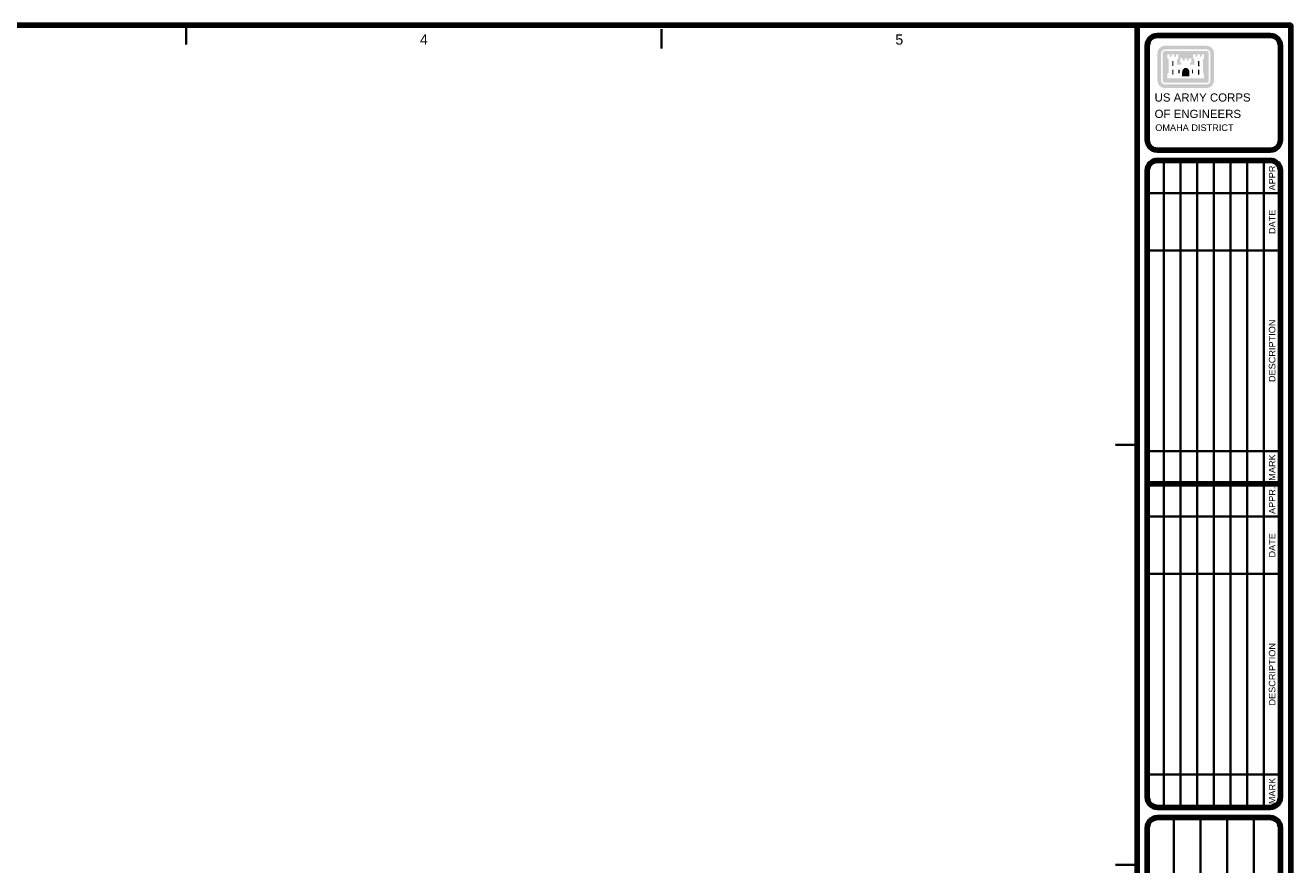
# Model space of a CAD drawing. Extents: x 1.3 to 32.4, y 0.7 to 21.2.
# Tile 4 of 4: x 16.9 to 32.4, y 11 to 21.2. Entities that reach past the tile are written whole.
import ezdxf
from ezdxf.enums import TextEntityAlignment as Align

# ---------------------------------------------------------------- set-up
doc = ezdxf.new("R2010")
doc.units = 0
doc.header["$MEASUREMENT"] = 0
doc.linetypes.add('DGN Style 4', pattern=[0.5171502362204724, 0.2585751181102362, -0.1292875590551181, 0, -0.1292875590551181])
for name, color, linetype, lineweight in [('G-ANNO-SYMB', 7, 'Continuous', 18), ('G-ANNO-TEXT', 7, 'Continuous', 18), ('G-ANNO-TTBL', 7, 'Continuous', 18)]:
    doc.layers.add(name, color=color, linetype=linetype, lineweight=lineweight)
doc.styles.add('Style-Arial', font='ARIAL.TTF')
doc.styles.add('Style-WORKING', font='ARIAL.TTF')

# ---------------------------------------------------------------- blocks, each defined once
blk = doc.blocks.new('*U4')
at = {"layer": 'G-ANNO-SYMB', "linetype": 'Continuous', "lineweight": 18}
h = blk.add_hatch(color=3, dxfattribs=at)
h.paths.add_polyline_path([(-0.2549081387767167, 0.2594696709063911, 0.414213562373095), (-0.3447356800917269, 0.1694597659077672), (-0.344802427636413, -0.1675281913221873, 0.414213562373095), (-0.2547912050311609, -0.2573423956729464), (0.2544928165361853, -0.2574224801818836, 0.414213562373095), (0.3442598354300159, -0.167397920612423), (0.3443871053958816, 0.1695753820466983, 0.414213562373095), (0.2546626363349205, 0.2594042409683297), (-0.2547912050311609, 0.2594042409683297)])
h.paths.add_polyline_path([(-0.2998552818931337, 0.1695753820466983, -0.414213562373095), (-0.2547912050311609, 0.2146056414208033), (0.2544928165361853, 0.214522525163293, -0.414213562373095), (0.2994612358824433, 0.1694597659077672), (0.2994399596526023, -0.1675281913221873, -0.414213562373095), (0.2546626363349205, -0.2125437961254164), (-0.2549081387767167, -0.2124753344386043, -0.414213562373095), (-0.2999370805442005, -0.167397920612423), (-0.2999370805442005, 0.1694597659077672)], flags=16)
h.paths.add_polyline_path([(0.2546626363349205, 0.1948109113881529), (-0.2549081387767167, 0.194813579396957, 0.414213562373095), (-0.2801423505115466, 0.1694597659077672), (-0.2801463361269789, -0.1675281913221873, 0.414213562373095), (-0.2547912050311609, -0.1927490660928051), (0.2544928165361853, -0.1927663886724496, 0.414213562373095), (0.2796665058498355, -0.167397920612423), (0.2797310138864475, 0.1695753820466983, 0.414213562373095)], flags=16)
h.paths.add_polyline_path([(-0.2249254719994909, -0.1375321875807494), (-0.2249254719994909, -0.08509351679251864), (-0.2099926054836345, -0.07016065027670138), (-0.2099926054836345, 0.09479543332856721), (-0.2249254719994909, 0.1097282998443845), (-0.2249254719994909, 0.1545268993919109), (-0.1950597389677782, 0.1545268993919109), (-0.1950597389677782, 0.1246611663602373), (-0.1724868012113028, 0.1246611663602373), (-0.1724868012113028, 0.1545268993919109), (-0.1426210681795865, 0.1545268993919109), (-0.1426210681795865, 0.1246611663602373), (-0.1200481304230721, 0.1246611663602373), (-0.1200481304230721, 0.1545268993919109), (-0.09018239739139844, 0.1545268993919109), (-0.09018239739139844, 0.1097282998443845), (-0.1051152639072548, 0.09479543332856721), (-0.1051152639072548, 0.02742389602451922), (-0.05267659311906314, 0.02742389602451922), (-0.05267659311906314, 0.0458295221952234), (-0.06760945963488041, 0.06076238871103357), (-0.06760945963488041, 0.1059082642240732), (-0.0377437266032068, 0.1059082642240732), (-0.0377437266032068, 0.07569525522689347), (-0.01517078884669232, 0.07569525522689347), (-0.01517078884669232, 0.1059082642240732), (0.0146949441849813, 0.1059082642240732), (0.0146949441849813, 0.07569525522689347), (0.03726788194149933, 0.07569525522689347), (0.03726788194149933, 0.1059082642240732), (0.06713361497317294, 0.1059082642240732), (0.06713361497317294, 0.06076238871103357), (0.05220074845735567, 0.0458295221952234), (0.05220074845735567, 0.02742389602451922), (0.1046394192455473, 0.02742389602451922), (0.1046394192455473, 0.09479543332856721), (0.08970655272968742, 0.1097282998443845), (0.08970655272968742, 0.1545268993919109), (0.1195722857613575, 0.1545268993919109), (0.1195722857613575, 0.1246611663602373), (0.1421452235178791, 0.1246611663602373), (0.1421452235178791, 0.1545268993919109), (0.1720109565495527, 0.1545268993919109), (0.1720109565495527, 0.1246611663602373), (0.1945838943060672, 0.1246611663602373), (0.1945838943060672, 0.1545268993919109), (0.2244496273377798, 0.1545268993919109), (0.2244496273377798, 0.1097282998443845), (0.2095167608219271, 0.09479543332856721), (0.2095167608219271, -0.07016065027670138), (0.2244496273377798, -0.08509351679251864), (0.2244496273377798, -0.1375321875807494)], flags=16)
at = {"layer": 'G-ANNO-SYMB', "linetype": 'Continuous', "lineweight": 18, "extrusion": (0, 0, -1)}
h = blk.add_hatch(color=3, dxfattribs=at)
edge = h.paths.add_edge_path()
edge.add_line((0.04503652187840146, -0.1149592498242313), (0.04503652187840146, -0.06460423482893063))
edge.add_ellipse((0.0002076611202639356, -0.06450933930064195), major_axis=(-1.2056166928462e-17, 0.05429614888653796), ratio=0.8278145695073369, start_angle=270, end_angle=450)
edge.add_line((-0.04456067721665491, -0.06460423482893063), (-0.04456067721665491, -0.1149592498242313))
edge.add_line((-0.04456067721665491, -0.1149592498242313), (0.04503652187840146, -0.1149592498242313))
at = {"layer": 'G-ANNO-SYMB', "color": 3, "linetype": 'Continuous', "lineweight": 18, "flags": 128}
for points in [[(0.1497852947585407, 0.07152794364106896), (0.1504798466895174, 0.07222249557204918)], [(0.1640236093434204, 0.01214375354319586), (0.1647181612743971, 0.01283830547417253)]]:
    blk.add_lwpolyline(points, dxfattribs=at)
at = {"layer": 'G-ANNO-SYMB', "color": 3, "linetype": 'Continuous', "lineweight": 18, "extrusion": (0, 0, -1)}
for points in [[(0.1651940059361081, 0.01214375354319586), (0.1499138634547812, 0.01214375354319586), (0.1651940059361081, 0.07222249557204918), (0.1499138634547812, 0.07222249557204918)], [(-0.1497852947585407, 0.01214375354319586), (-0.1647181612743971, 0.01214375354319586), (-0.1497852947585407, 0.07222249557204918), (-0.1647181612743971, 0.07222249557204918)], [(0.1651940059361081, -0.09273358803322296), (0.1499138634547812, -0.09273358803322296), (0.1651940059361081, -0.03265484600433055), (0.1499138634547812, -0.03265484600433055)], [(0.09018239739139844, -0.03265484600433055), (0.07524953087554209, -0.03265484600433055), (0.09018239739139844, -0.07745344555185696), (0.07524953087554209, -0.07745344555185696)], [(-0.07477368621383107, -0.03265484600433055), (-0.08970655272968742, -0.03265484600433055), (-0.07477368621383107, -0.07745344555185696), (-0.08970655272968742, -0.07745344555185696)], [(-0.1497852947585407, -0.09273358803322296), (-0.1647181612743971, -0.09273358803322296), (-0.1497852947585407, -0.03265484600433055), (-0.1647181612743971, -0.03265484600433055)]]:
    blk.add_solid(points, dxfattribs=at)
blk = doc.blocks.new('coeBorder')
at = {"layer": 'G-ANNO-TTBL', "color": 4, "linetype": 'Continuous', "lineweight": 35}
for p, q in [((17.4, 20.26374995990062), (17.4, 20.49999995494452)), ((23.2, 20.21649996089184), (23.2, 20.45274995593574)), ((29.328125, 18.45000000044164), (29.328125, 18.85000000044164)), ((29.32812503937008, 18.45000000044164), (29.32812503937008, 18.85000000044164)), ((29.53125, 18.45000000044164), (29.53125, 18.85000000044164)), ((29.73437500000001, 18.45000000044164), (29.73437500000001, 18.85000000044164)), ((29.9375, 18.45000000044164), (29.9375, 18.85000000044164)), ((30.140625, 18.45000000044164), (30.140625, 18.85000000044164)), ((30.34375, 18.45000000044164), (30.34375, 18.85000000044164)), ((30.54687500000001, 18.45000000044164), (30.54687500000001, 18.85000000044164)), ((29.125, 18.45000000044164), (29.328125, 18.45000000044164)), ((29.328125, 18.45000000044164), (29.53125, 18.45000000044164)), ((29.328125, 17.75000000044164), (29.328125, 18.45000000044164)), ((29.53125, 18.45000000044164), (29.734375, 18.45000000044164)), ((29.53125, 17.75000000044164), (29.53125, 18.45000000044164)), ((29.73437500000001, 18.45000000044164), (29.9375, 18.45000000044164)), ((29.73437500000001, 17.75000000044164), (29.73437500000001, 18.45000000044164)), ((29.9375, 18.45000000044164), (30.140625, 18.45000000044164)), ((29.9375, 17.75000000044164), (29.9375, 18.45000000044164)), ((30.140625, 18.45000000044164), (30.34375, 18.45000000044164)), ((30.140625, 17.75000000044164), (30.140625, 18.45000000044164)), ((30.34375, 18.45000000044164), (30.546875, 18.45000000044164)), ((30.34375, 17.75000000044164), (30.34375, 18.45000000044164)), ((30.54687500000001, 18.45000000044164), (30.75, 18.45000000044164)), ((30.54687500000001, 17.75000000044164), (30.54687500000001, 18.45000000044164)), ((29.125, 17.75000000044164), (29.328125, 17.75000000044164)), ((29.328125, 15.30000000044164), (29.328125, 17.75000000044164)), ((29.328125, 17.75000000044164), (29.53125, 17.75000000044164)), ((29.53125, 15.30000000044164), (29.53125, 17.75000000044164)), ((29.53125, 17.75000000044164), (29.734375, 17.75000000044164)), ((29.73437500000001, 15.30000000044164), (29.73437500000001, 17.75000000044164)), ((29.73437500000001, 17.75000000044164), (29.9375, 17.75000000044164)), ((29.9375, 15.30000000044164), (29.9375, 17.75000000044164)), ((29.9375, 17.75000000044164), (30.140625, 17.75000000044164)), ((30.140625, 15.30000000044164), (30.140625, 17.75000000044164)), ((30.140625, 17.75000000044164), (30.34375, 17.75000000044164)), ((30.34375, 15.30000000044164), (30.34375, 17.75000000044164)), ((30.34375, 17.75000000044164), (30.546875, 17.75000000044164)), ((30.54687500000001, 15.30000000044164), (30.54687500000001, 17.75000000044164)), ((30.54687500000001, 17.75000000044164), (30.75, 17.75000000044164)), ((29, 15.37499996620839), (28.73619723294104, 15.37499996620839)), ((29.125, 15.30000000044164), (29.328125, 15.30000000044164)), ((29.328125, 14.90000000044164), (29.328125, 15.30000000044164)), ((29.328125, 15.30000000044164), (29.53125, 15.30000000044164)), ((29.53125, 14.90000000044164), (29.53125, 15.30000000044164)), ((29.53125, 15.30000000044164), (29.734375, 15.30000000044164)), ((29.73437500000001, 14.90000000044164), (29.73437500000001, 15.30000000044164)), ((29.73437500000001, 15.30000000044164), (29.9375, 15.30000000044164)), ((29.9375, 14.90000000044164), (29.9375, 15.30000000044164)), ((29.9375, 15.30000000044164), (30.140625, 15.30000000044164)), ((30.140625, 14.90000000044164), (30.140625, 15.30000000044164)), ((30.140625, 15.30000000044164), (30.34375, 15.30000000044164)), ((30.34375, 15.30000000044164), (30.546875, 15.30000000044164)), ((30.34375, 14.90000000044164), (30.34375, 15.30000000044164)), ((30.54687500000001, 14.90000000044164), (30.54687500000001, 15.30000000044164)), ((30.54687500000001, 15.30000000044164), (30.75, 15.30000000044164)), ((29.328125, 14.50000000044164), (29.328125, 14.90000000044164)), ((29.32812503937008, 14.50000000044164), (29.32812503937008, 14.90000000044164)), ((29.53125, 14.50000000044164), (29.53125, 14.90000000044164)), ((29.73437500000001, 14.50000000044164), (29.73437500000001, 14.90000000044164)), ((29.9375, 14.50000000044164), (29.9375, 14.90000000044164)), ((30.140625, 14.50000000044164), (30.140625, 14.90000000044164)), ((30.34375, 14.50000000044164), (30.34375, 14.90000000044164)), ((30.54687500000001, 14.50000000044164), (30.54687500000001, 14.90000000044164)), ((29.125, 14.50000000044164), (29.328125, 14.50000000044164)), ((29.328125, 13.80000000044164), (29.328125, 14.50000000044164)), ((29.328125, 14.50000000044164), (29.53125, 14.50000000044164)), ((29.53125, 13.80000000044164), (29.53125, 14.50000000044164)), ((29.53125, 14.50000000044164), (29.734375, 14.50000000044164)), ((29.73437500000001, 13.80000000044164), (29.73437500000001, 14.50000000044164)), ((29.73437500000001, 14.50000000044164), (29.9375, 14.50000000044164)), ((29.9375, 13.80000000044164), (29.9375, 14.50000000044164)), ((29.9375, 14.50000000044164), (30.140625, 14.50000000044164)), ((30.140625, 13.80000000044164), (30.140625, 14.50000000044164)), ((30.140625, 14.50000000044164), (30.34375, 14.50000000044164)), ((30.34375, 13.80000000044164), (30.34375, 14.50000000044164)), ((30.34375, 14.50000000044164), (30.546875, 14.50000000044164)), ((30.54687500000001, 14.50000000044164), (30.75, 14.50000000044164)), ((30.54687500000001, 13.80000000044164), (30.54687500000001, 14.50000000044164)), ((29.125, 13.80000000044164), (29.328125, 13.80000000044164)), ((29.328125, 11.35000000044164), (29.328125, 13.80000000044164)), ((29.328125, 13.80000000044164), (29.53125, 13.80000000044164)), ((29.53125, 11.35000000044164), (29.53125, 13.80000000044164)), ((29.53125, 13.80000000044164), (29.734375, 13.80000000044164)), ((29.73437500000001, 11.35000000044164), (29.73437500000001, 13.80000000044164)), ((29.73437500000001, 13.80000000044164), (29.9375, 13.80000000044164)), ((29.9375, 11.35000000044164), (29.9375, 13.80000000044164)), ((29.9375, 13.80000000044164), (30.140625, 13.80000000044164)), ((30.140625, 11.35000000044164), (30.140625, 13.80000000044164)), ((30.140625, 13.80000000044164), (30.34375, 13.80000000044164)), ((30.34375, 11.35000000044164), (30.34375, 13.80000000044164)), ((30.34375, 13.80000000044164), (30.546875, 13.80000000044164)), ((30.54687500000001, 13.80000000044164), (30.75, 13.80000000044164)), ((30.54687500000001, 11.35000000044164), (30.54687500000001, 13.80000000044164)), ((29.125, 11.35000000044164), (29.328125, 11.35000000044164)), ((29.328125, 10.95000000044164), (29.328125, 11.35000000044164)), ((29.328125, 11.35000000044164), (29.53125, 11.35000000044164)), ((29.53125, 10.95000000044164), (29.53125, 11.35000000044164)), ((29.53125, 11.35000000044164), (29.734375, 11.35000000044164)), ((29.73437500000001, 10.95000000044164), (29.73437500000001, 11.35000000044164)), ((29.73437500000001, 11.35000000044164), (29.9375, 11.35000000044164)), ((29.9375, 10.95000000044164), (29.9375, 11.35000000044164)), ((29.9375, 11.35000000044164), (30.140625, 11.35000000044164)), ((30.140625, 10.95000000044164), (30.140625, 11.35000000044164)), ((30.140625, 11.35000000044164), (30.34375, 11.35000000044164)), ((30.34375, 10.95000000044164), (30.34375, 11.35000000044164)), ((30.34375, 11.35000000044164), (30.546875, 11.35000000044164)), ((30.54687500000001, 11.35000000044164), (30.75, 11.35000000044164)), ((30.54687500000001, 10.95000000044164), (30.54687500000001, 11.35000000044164)), ((29.45, 7.625000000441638), (29.45, 10.82500000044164)), ((29.77500000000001, 7.625000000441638), (29.77500000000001, 10.82500000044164)), ((30.1, 7.625000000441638), (30.1, 10.82500000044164)), ((30.425, 7.625000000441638), (30.425, 10.82500000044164)), ((29, 10.24999997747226), (28.73619723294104, 10.24999997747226))]:
    blk.add_line(p, q, dxfattribs=at)
at = {"layer": 'G-ANNO-TTBL', "color": 7, "linetype": 'Continuous', "lineweight": 100}
for p, q in [((29.25, 18.85000000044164), (30.62500000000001, 18.85000000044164)), ((29.125, 14.90000000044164), (30.75000000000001, 14.90000000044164)), ((29.25, 10.95000000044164), (30.62500000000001, 10.95000000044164)), ((29.125, 5.300000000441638), (29.125, 10.70000000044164))]:
    blk.add_line(p, q, dxfattribs=at)
at = {"layer": 'G-ANNO-TTBL', "color": 7, "linetype": 'Continuous', "lineweight": 100, "flags": 128}
for points in [[(29.125, 19.09999995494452), (29.125, 20.24999995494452)], [(29.25, 20.37499995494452), (30.625, 20.37499995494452)], [(30.75, 20.24999995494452), (30.75, 19.09999995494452)], [(30.625, 18.97499995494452), (29.25, 18.97499995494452)], [(29.125, 18.72500000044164), (29.125, 11.07500000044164)], [(30.75000000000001, 11.07500000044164), (30.75000000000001, 18.72500000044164)], [(30.62500000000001, 10.82500000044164), (29.25, 10.82500000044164)], [(30.75000000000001, 5.300000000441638), (30.75000000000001, 10.70000000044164)]]:
    blk.add_lwpolyline(points, dxfattribs=at)
at = {"layer": 'G-ANNO-TTBL', "color": 7, "linetype": 'Continuous', "lineweight": 100, "extrusion": (0, 0, -1)}
for centre, start, end in [((-29.25, 20.24999995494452), 0, 90), ((-30.625, 20.24999995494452), 90, 180), ((-30.625, 19.09999995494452), 180, 270), ((-29.25, 18.72500000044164), 0, 90), ((-30.62500000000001, 11.07500000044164), 180, 270), ((-29.25, 10.70000000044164), 0, 90), ((-30.62500000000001, 10.70000000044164), 90, 180)]:
    blk.add_arc(centre, 0.125, start, end, dxfattribs=at)
at = {"layer": 'G-ANNO-TTBL', "color": 7, "linetype": 'Continuous', "lineweight": 100}
for centre, start, end in [((29.25, 19.09999995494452), 180, 270), ((30.62500000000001, 18.72500000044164), 0, 90), ((29.25, 11.07500000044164), 180, 270)]:
    blk.add_arc(centre, 0.125, start, end, dxfattribs=at)
for points in [[(0, 20.49999995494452), (29, 20.49999995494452), (29, 0), (0, 0)], [(29, 0), (30.875, 0), (30.875, 20.49999995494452), (29, 20.49999995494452)]]:
    blk.add_3dface(points, dxfattribs=at)
at = {"layer": 'G-ANNO-SYMB', "color": 3, "linetype": 'Continuous', "lineweight": 18}
blk.add_blockref('*U4', (29.59473568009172, 19.99059571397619), dxfattribs=at)
at = {"layer": 'G-ANNO-TEXT', "color": 3, "linetype": 'Continuous', "lineweight": 25, "style": 'Style-Arial'}
blk.add_text('4', height=0.125, dxfattribs=at).set_placement((20.3, 20.32624995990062), align=Align.MIDDLE_CENTER)
at = {"layer": 'G-ANNO-TEXT', "color": 3, "linetype": 'DGN Style 4', "lineweight": 25, "style": 'Style-Arial'}
blk.add_text('5', height=0.125, dxfattribs=at).set_placement((26.1, 20.32624995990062), align=Align.MIDDLE_CENTER)
at = {"layer": 'G-ANNO-TEXT', "color": 3, "linetype": 'Continuous', "lineweight": 25, "style": 'Style-Arial'}
for s, p in [('APPR.', (30.6484375, 18.65000000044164)), ('DATE', (30.6484375, 18.10000000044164)), ('DESCRIPTION', (30.6484375, 16.52500000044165)), ('MARK', (30.64843750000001, 15.10000000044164)), ('APPR.', (30.6484375, 14.70000000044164)), ('DATE', (30.6484375, 14.15000000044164)), ('DESCRIPTION', (30.6484375, 12.57500000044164)), ('MARK', (30.64843750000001, 11.15000000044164))]:
    blk.add_text(s, height=0.08000024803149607, rotation=89.99999999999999, dxfattribs=at).set_placement(p, align=Align.MIDDLE_CENTER)
at = {"layer": 'G-ANNO-TEXT', "color": 7, "linetype": 'Continuous', "lineweight": 100, "insert": (29.21437501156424, 19.66834420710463), "char_height": 0.09999999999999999, "attachment_point": 1, "line_spacing_factor": 1.2, "style": 'Style-Arial'}
blk.add_mtext('US ARMY CORPS\\POF ENGINEERS', dxfattribs=at)
at = {"layer": 'G-ANNO-TTBL', "color": 1, "linetype": 'Continuous', "lineweight": 25}
for tag, height, style in [('solicitation_num', 0.07499999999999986, 'Style-WORKING'), ('contract_num', 0.07499999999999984, 'Style-WORKING'), ('set_id', 0.09999974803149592, 'Style-Arial')]:
    blk.add_attdef(tag, text='', height=height, rotation=90.00000614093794, dxfattribs=dict(at, style=style)).set_placement((0, 0), align=Align.TOP_LEFT)
at = {"layer": 'G-ANNO-TTBL', "color": 1, "linetype": 'Continuous', "lineweight": 25, "style": 'Style-Arial', "width": 1.000002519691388, "flags": 1}
for tag in ['national_vendor_id', 'phone', 'URL']:
    blk.add_attdef(tag, text='', height=0.09999974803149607, rotation=89.99999846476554, dxfattribs=at).set_placement((0, 0), align=Align.MIDDLE_CENTER)
at = {"layer": 'G-ANNO-TTBL', "color": 1, "linetype": 'Continuous', "lineweight": 25, "style": 'Style-Arial'}
for tag in ['project_title_4', 'project_title_2', 'project_title_3', 'project_title_1']:
    blk.add_attdef(tag, text='', height=0.0999997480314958, rotation=90.00000614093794, dxfattribs=at).set_placement((0, 0), align=Align.TOP_CENTER)
at = {"layer": 'G-ANNO-TTBL', "color": 1, "linetype": 'Continuous', "lineweight": 25, "style": 'Style-Arial', "width": 1.000002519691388}
for tag, height in [('ae_firm_name', 0.09999974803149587), ('address_2', 0.09999974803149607), ('address_3', 0.09999974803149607), ('address_1', 0.09999974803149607), ('city_state', 0.09999974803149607)]:
    blk.add_attdef(tag, text='', height=height, rotation=89.99999846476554, dxfattribs=at).set_placement((0, 0), align=Align.MIDDLE_CENTER)
at = {"layer": 'G-ANNO-TTBL', "color": 7, "linetype": 'Continuous', "lineweight": 25, "style": 'Style-Arial'}
blk.add_attdef('district_name', text='', height=0.08, dxfattribs=at).set_placement((0, 0), align=Align.TOP_LEFT)

msp = doc.modelspace()

# ---------------------------------------------------------------- block references
at = {"layer": 'G-ANNO-TTBL', "color": 4, "linetype": 'Continuous', "lineweight": 35}
ref = msp.add_blockref('coeBorder', (1.475, 0.75), dxfattribs=at)
ref.add_attrib('district_name', 'OMAHA DISTRICT', dxfattribs={"color": 7, "linetype": 'Continuous', "lineweight": 25, "height": 0.08, "style": 'Style-Arial'}).set_placement((30.69725001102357, 20.03970696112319), align=Align.TOP_LEFT)

doc.saveas('drawing.dxf')
